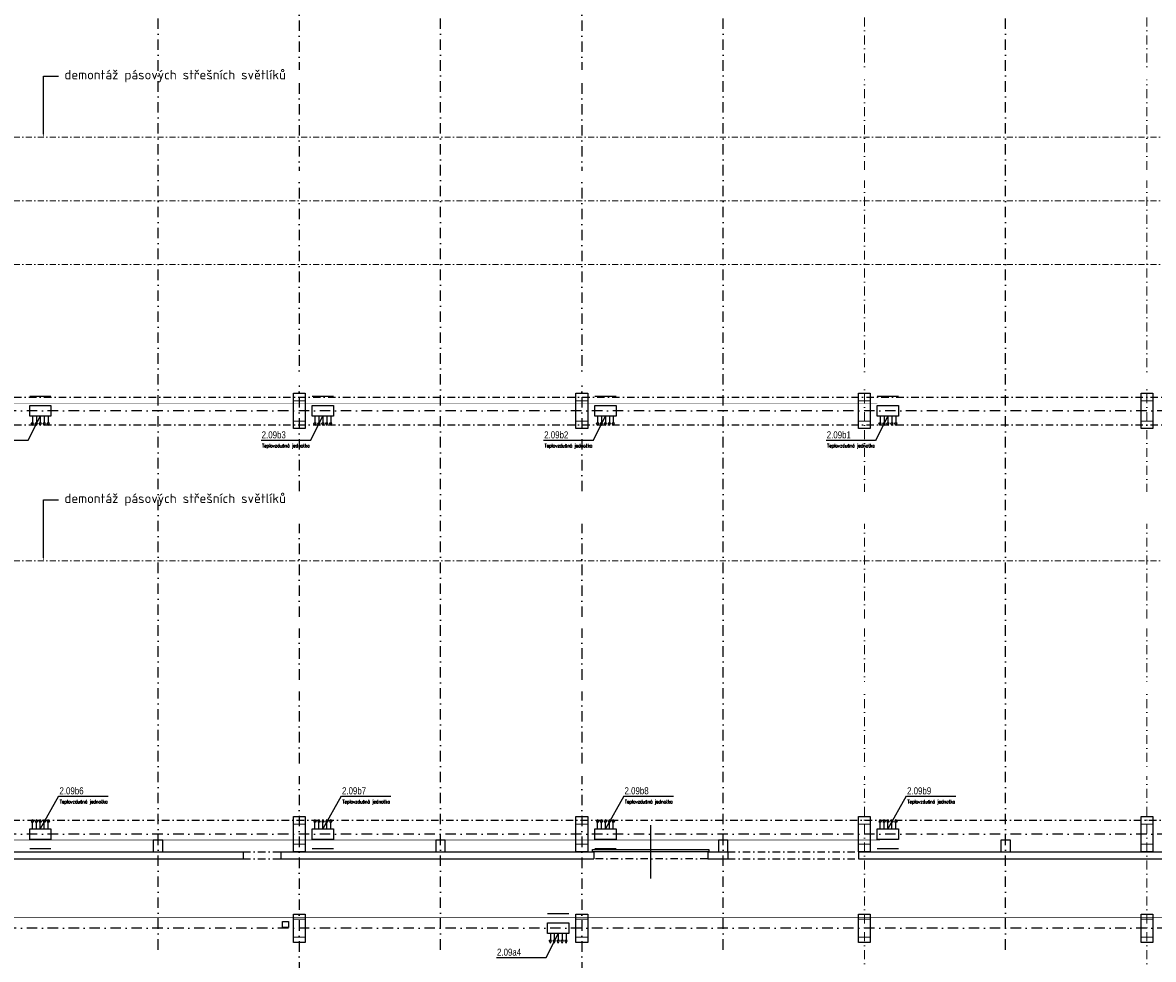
# Model space of a CAD drawing. Header units: millimetres. Extents: x -15830 to 4680139, y -28864 to 2281735.
# Tile 155 of 256: x 244179 to 292204, y 116361 to 156161. Entities that reach past the tile are written whole.
import ezdxf
from ezdxf import colors
from ezdxf.entities.mleader import LeaderData, LeaderLine
from ezdxf.math import Vec2, Vec3

# ---------------------------------------------------------------- set-up
doc = ezdxf.new("R2010")
doc.units = ezdxf.units.MM
doc.linetypes.add('DASHDOT', pattern=[25.4, 12.7, -6.35, 0, -6.35])
doc.linetypes.add('ČERCHOVANÁ', pattern=[25.4, 12.7, -6.35, 0, -6.35])
for name, color, linetype in [('0 @ 200', 7, 'Continuous'), ('NWT_UT_POZICE', 32, 'Continuous'), ('NWT_UT_PRIV', 1, 'Continuous'), ('NWT_UT_TEXT', 90, 'Continuous'), ('NWT_UT_ZARIZENI', 4, 'Continuous')]:
    doc.layers.add(name, color=color, linetype=linetype)
doc.styles.add('A99_popis', font='isocpeur.ttf')
doc.styles.add('ARIAL', font='arial.ttf', dxfattribs={"width": 0.8})
doc.styles.add('ROMANS', font='romans.shx', dxfattribs={"width": 0.8})

msp = doc.modelspace()

# ---------------------------------------------------------------- linework, layer by layer
at = {"linetype": 'DASHDOT', "ltscale": 35}
for p, q in [((255928.95, 194483.252), (255928.95, 89198.252)), ((267928.95, 194483.252), (267928.95, 89198.252)), ((401278.571, 139663.252), (210328.95, 139663.252)), ((401278.571, 121683.252), (210328.95, 121683.252)), ((401278.571, 117683.252), (210328.95, 117683.252))]:
    msp.add_line(p, q, dxfattribs=at)
at = {"linetype": 'DASHDOT', "lineweight": 5, "ltscale": 30}
for p, q in [((279928.95, 194483.252), (279928.95, 89198.252)), ((291928.95, 194483.252), (291928.95, 89198.252))]:
    msp.add_line(p, q, dxfattribs=at)
at = {"color": 30, "linetype": 'ČERCHOVANÁ', "lineweight": 9, "ltscale": 20}
for p, q in [((226028.95, 151288.592), (358378.95, 151288.592)), ((226028.95, 148583.422), (358378.95, 148583.422)), ((226028.95, 145877.912), (358378.95, 145877.912)), ((226028.95, 133288.592), (358378.95, 133288.592)), ((226028.95, 130583.422), (358378.95, 130583.422))]:
    msp.add_line(p, q, dxfattribs=at)
at = {"linetype": 'ČERCHOVANÁ', "ltscale": 25}
for p, q in [((219678.95, 140253.252), (364728.95, 140253.252)), ((219678.95, 139073.252), (364728.95, 139073.252)), ((231678.95, 122273.252), (364728.95, 122273.252)), ((253538.95, 120933.252), (255138.95, 120933.252)), ((253538.95, 120633.252), (255138.95, 120633.252)), ((273278.95, 120633.252), (268438.95, 120633.252)), ((274128.95, 120933.252), (279678.95, 120933.252)), ((274128.95, 120633.252), (279678.95, 120633.252))]:
    msp.add_line(p, q, dxfattribs=at)
for p, q in [((270858.95, 119799.251), (270858.95, 122067.253)), ((231658.95, 120633.252), (253538.95, 120633.252)), ((231658.95, 120633.252), (253538.95, 120633.252)), ((232178.95, 120933.252), (253538.95, 120933.252)), ((253538.95, 120933.252), (253538.95, 120633.252)), ((255138.95, 120933.252), (255138.95, 120633.252)), ((255138.95, 120933.252), (268438.95, 120933.252)), ((255138.95, 120633.252), (268438.95, 120633.252)), ((268438.95, 120933.252), (268438.95, 120633.252)), ((273278.95, 120933.252), (273278.95, 120633.252)), ((273278.95, 120933.252), (274128.95, 120933.252)), ((273278.95, 120633.252), (274128.95, 120633.252)), ((274128.95, 120933.252), (274128.95, 120633.252)), ((279678.95, 120933.252), (279678.95, 120633.252)), ((279678.95, 120933.252), (323033.95, 120933.252)), ((279678.95, 120633.252), (323033.95, 120633.252))]:
    msp.add_line(p, q)
at = {"linetype": 'Continuous', "ltscale": 2}
for points in [[(256178.95, 138913.252), (255678.95, 138913.252), (255678.95, 140413.252), (256178.95, 140413.252)], [(256178.95, 138913.252), (255678.95, 138913.252), (255678.95, 140413.252), (256178.95, 140413.252)], [(268178.95, 138913.252), (267678.95, 138913.252), (267678.95, 140413.252), (268178.95, 140413.252)], [(268178.95, 138913.252), (267678.95, 138913.252), (267678.95, 140413.252), (268178.95, 140413.252)], [(280178.95, 138913.252), (279678.95, 138913.252), (279678.95, 140413.252), (280178.95, 140413.252)], [(280178.95, 138913.252), (279678.95, 138913.252), (279678.95, 140413.252), (280178.95, 140413.252)], [(292178.95, 138913.252), (291678.95, 138913.252), (291678.95, 140413.252), (292178.95, 140413.252)], [(292178.95, 138913.252), (291678.95, 138913.252), (291678.95, 140413.252), (292178.95, 140413.252)], [(256178.95, 120933.252), (255678.95, 120933.252), (255678.95, 122433.252), (256178.95, 122433.252)], [(256178.95, 120933.252), (255678.95, 120933.252), (255678.95, 122433.252), (256178.95, 122433.252)], [(268178.95, 120933.252), (267678.95, 120933.252), (267678.95, 122433.252), (268178.95, 122433.252)], [(268178.95, 120933.252), (267678.95, 120933.252), (267678.95, 122433.252), (268178.95, 122433.252)], [(280178.95, 120933.252), (279678.95, 120933.252), (279678.95, 122433.252), (280178.95, 122433.252)], [(280178.95, 120933.252), (279678.95, 120933.252), (279678.95, 122433.252), (280178.95, 122433.252)], [(292178.95, 120933.252), (291678.95, 120933.252), (291678.95, 122433.252), (292178.95, 122433.252)], [(292178.95, 120933.252), (291678.95, 120933.252), (291678.95, 122433.252), (292178.95, 122433.252)], [(256178.95, 117083.252), (255678.95, 117083.252), (255678.95, 118283.252), (256178.95, 118283.252)], [(268178.95, 117083.252), (267678.95, 117083.252), (267678.95, 118283.252), (268178.95, 118283.252)], [(280178.95, 117083.252), (279678.95, 117083.252), (279678.95, 118283.252), (280178.95, 118283.252)], [(292178.95, 117083.252), (291678.95, 117083.252), (291678.95, 118283.252), (292178.95, 118283.252)], [(255215.291, 117973.252), (255475.291, 117973.252), (255475.291, 117713.252), (255215.291, 117713.252)], [(255215.291, 117973.252), (255475.291, 117973.252), (255475.291, 117713.252), (255215.291, 117713.252)]]:
    msp.add_lwpolyline(points, close=True, dxfattribs=at)
at = {"linetype": 'Continuous', "lineweight": 20, "ltscale": 2}
for points in [[(255678.95, 140413.252), (256178.95, 140413.252), (256178.95, 140093.252), (255678.95, 140093.252)], [(267678.95, 140413.252), (268178.95, 140413.252), (268178.95, 140093.252), (267678.95, 140093.252)], [(279678.95, 140413.252), (280178.95, 140413.252), (280178.95, 140093.252), (279678.95, 140093.252)], [(291678.95, 140413.252), (292178.95, 140413.252), (292178.95, 140093.252), (291678.95, 140093.252)], [(255678.95, 139233.252), (256178.95, 139233.252), (256178.95, 138913.252), (255678.95, 138913.252)], [(267678.95, 139233.252), (268178.95, 139233.252), (268178.95, 138913.252), (267678.95, 138913.252)], [(279678.95, 139233.252), (280178.95, 139233.252), (280178.95, 138913.252), (279678.95, 138913.252)], [(291678.95, 139233.252), (292178.95, 139233.252), (292178.95, 138913.252), (291678.95, 138913.252)], [(255678.95, 122433.252), (256178.95, 122433.252), (256178.95, 122113.252), (255678.95, 122113.252)], [(267678.95, 122433.252), (268178.95, 122433.252), (268178.95, 122113.252), (267678.95, 122113.252)], [(279678.95, 122433.252), (280178.95, 122433.252), (280178.95, 122113.252), (279678.95, 122113.252)], [(291678.95, 122433.252), (292178.95, 122433.252), (292178.95, 122113.252), (291678.95, 122113.252)], [(255678.95, 121253.252), (256178.95, 121253.252), (256178.95, 120933.252), (255678.95, 120933.252)], [(267678.95, 121253.252), (268178.95, 121253.252), (268178.95, 120933.252), (267678.95, 120933.252)], [(279678.95, 121253.252), (280178.95, 121253.252), (280178.95, 120933.252), (279678.95, 120933.252)], [(291678.95, 121253.252), (292178.95, 121253.252), (292178.95, 120933.252), (291678.95, 120933.252)], [(256178.95, 118283.252), (255678.95, 118283.252), (255678.95, 118063.252), (256178.95, 118063.252)], [(268178.95, 118283.252), (267678.95, 118283.252), (267678.95, 118063.252), (268178.95, 118063.252)], [(280178.95, 118283.252), (279678.95, 118283.252), (279678.95, 118063.252), (280178.95, 118063.252)], [(292178.95, 118283.252), (291678.95, 118283.252), (291678.95, 118063.252), (292178.95, 118063.252)], [(256178.95, 117083.252), (255678.95, 117083.252), (255678.95, 117303.252), (256178.95, 117303.252)], [(268178.95, 117083.252), (267678.95, 117083.252), (267678.95, 117303.252), (268178.95, 117303.252)], [(280178.95, 117083.252), (279678.95, 117083.252), (279678.95, 117303.252), (280178.95, 117303.252)], [(292178.95, 117083.252), (291678.95, 117083.252), (291678.95, 117303.252), (292178.95, 117303.252)]]:
    msp.add_lwpolyline(points, close=True, dxfattribs=at)
at = {"color": 30, "linetype": 'ČERCHOVANÁ', "lineweight": 9, "ltscale": 20}
msp.add_lwpolyline([(358378.95, 127877.912), (226028.95, 127877.912)], dxfattribs=at)
at = {"ltscale": 2}
for points in [[(250128.95, 121433.252), (249728.95, 121433.252), (249728.95, 120933.252), (250128.95, 120933.252)], [(262128.95, 121433.252), (261728.95, 121433.252), (261728.95, 120933.252), (262128.95, 120933.252)], [(274128.95, 121433.252), (273728.95, 121433.252), (273728.95, 120933.252), (274128.95, 120933.252)], [(286128.95, 121433.252), (285728.95, 121433.252), (285728.95, 120933.252), (286128.95, 120933.252)]]:
    msp.add_lwpolyline(points, close=True, dxfattribs=at)
msp.add_lwpolyline([(273328.95, 120933.252), (268388.95, 120933.252), (268388.95, 121033.252), (273328.95, 121033.252), (273328.95, 120933.252), (273328.95, 120933.252)])
at = {"layer": 'NWT_UT_PRIV', "const_width": 20}
for points in [[(268446.475, 94187.773), (214645.33, 94187.773), (214645.33, 117929.864), (238443.16, 117929.864), (238443.16, 121433.252), (280595.847, 121433.252)], [(268446.475, 94041.773), (217723.244, 94041.773), (214447.098, 94041.773), (214447.098, 118133.096), (344857.95, 118133.096)]]:
    msp.add_lwpolyline(points, dxfattribs=at)
at = {"layer": 'NWT_UT_TEXT', "const_width": 47.438}
for points in [[(242297.47, 138413.47), (244412.544, 138413.47)], [(254297.47, 138413.47), (256412.544, 138413.47)], [(266297.47, 138413.47), (268412.544, 138413.47)], [(278297.47, 138413.47), (280412.544, 138413.47)], [(245709.296, 123290.445), (247824.371, 123290.445)], [(257709.296, 123290.445), (259824.371, 123290.445)], [(269709.296, 123290.445), (271824.371, 123290.445)], [(281709.296, 123290.445), (283824.371, 123290.445)], [(264293.47, 116433.47), (266408.544, 116433.47)]]:
    msp.add_lwpolyline(points, dxfattribs=at)
at = {"layer": 'NWT_UT_TEXT'}
for points in [[(245709.296, 123290.445), (244930.95, 121909.252)], [(257709.296, 123290.445), (256930.95, 121909.252)], [(269709.296, 123290.445), (268930.95, 121909.252)], [(281709.296, 123290.445), (280930.95, 121909.252)], [(266408.544, 116433.47), (266926.95, 117457.252)]]:
    msp.add_lwpolyline(points, dxfattribs=at)
at = {"layer": 'NWT_UT_ZARIZENI'}
for points in [[(244596.744, 122309.252), (244546.744, 122209.252)], [(244546.744, 122209.252), (244646.744, 122209.252)], [(244596.744, 122309.252), (244646.744, 122209.252)], [(244596.744, 121909.252), (244596.744, 122209.252)], [(244763.847, 122309.252), (244713.847, 122209.252)], [(244713.847, 122209.252), (244813.847, 122209.252)], [(244763.847, 122309.252), (244813.847, 122209.252)], [(244763.847, 121909.252), (244763.847, 122209.252)], [(244930.95, 122309.252), (244880.95, 122209.252)], [(244930.95, 122309.252), (244880.95, 122209.252)], [(244880.95, 122209.252), (244980.95, 122209.252)], [(244880.95, 122209.252), (244980.95, 122209.252)], [(244930.95, 122309.252), (244980.95, 122209.252)], [(244930.95, 122309.252), (244980.95, 122209.252)], [(244930.95, 121909.252), (244930.95, 122209.252)], [(244930.95, 121909.252), (244930.95, 122209.252)], [(245098.053, 122309.252), (245048.053, 122209.252)], [(245048.053, 122209.252), (245148.053, 122209.252)], [(245098.053, 122309.252), (245148.053, 122209.252)], [(245098.053, 121909.252), (245098.053, 122209.252)], [(245265.157, 122309.252), (245215.157, 122209.252)], [(245215.157, 122209.252), (245315.157, 122209.252)], [(245265.157, 122309.252), (245315.157, 122209.252)], [(245265.157, 121909.252), (245265.157, 122209.252)], [(256596.744, 122309.252), (256546.744, 122209.252)], [(256546.744, 122209.252), (256646.744, 122209.252)], [(256596.744, 122309.252), (256646.744, 122209.252)], [(256596.744, 121909.252), (256596.744, 122209.252)], [(256763.847, 122309.252), (256713.847, 122209.252)], [(256713.847, 122209.252), (256813.847, 122209.252)], [(256763.847, 122309.252), (256813.847, 122209.252)], [(256763.847, 121909.252), (256763.847, 122209.252)], [(256930.95, 122309.252), (256880.95, 122209.252)], [(256930.95, 122309.252), (256880.95, 122209.252)], [(256880.95, 122209.252), (256980.95, 122209.252)], [(256880.95, 122209.252), (256980.95, 122209.252)], [(256930.95, 122309.252), (256980.95, 122209.252)], [(256930.95, 122309.252), (256980.95, 122209.252)], [(256930.95, 121909.252), (256930.95, 122209.252)], [(256930.95, 121909.252), (256930.95, 122209.252)], [(257098.053, 122309.252), (257048.053, 122209.252)], [(257048.053, 122209.252), (257148.053, 122209.252)], [(257098.053, 122309.252), (257148.053, 122209.252)], [(257098.053, 121909.252), (257098.053, 122209.252)], [(257265.157, 122309.252), (257215.157, 122209.252)], [(257215.157, 122209.252), (257315.157, 122209.252)], [(257265.157, 122309.252), (257315.157, 122209.252)], [(257265.157, 121909.252), (257265.157, 122209.252)], [(268596.744, 122309.252), (268546.744, 122209.252)], [(268546.744, 122209.252), (268646.744, 122209.252)], [(268596.744, 122309.252), (268646.744, 122209.252)], [(268596.744, 121909.252), (268596.744, 122209.252)], [(268763.847, 122309.252), (268713.847, 122209.252)], [(268713.847, 122209.252), (268813.847, 122209.252)], [(268763.847, 122309.252), (268813.847, 122209.252)], [(268763.847, 121909.252), (268763.847, 122209.252)], [(268930.95, 122309.252), (268880.95, 122209.252)], [(268930.95, 122309.252), (268880.95, 122209.252)], [(268880.95, 122209.252), (268980.95, 122209.252)], [(268880.95, 122209.252), (268980.95, 122209.252)], [(268930.95, 122309.252), (268980.95, 122209.252)], [(268930.95, 122309.252), (268980.95, 122209.252)], [(268930.95, 121909.252), (268930.95, 122209.252)], [(268930.95, 121909.252), (268930.95, 122209.252)], [(269098.053, 122309.252), (269048.053, 122209.252)], [(269048.053, 122209.252), (269148.053, 122209.252)], [(269098.053, 122309.252), (269148.053, 122209.252)], [(269098.053, 121909.252), (269098.053, 122209.252)], [(269265.157, 122309.252), (269215.157, 122209.252)], [(269215.157, 122209.252), (269315.157, 122209.252)], [(269265.157, 122309.252), (269315.157, 122209.252)], [(269265.157, 121909.252), (269265.157, 122209.252)], [(280596.744, 122309.252), (280546.744, 122209.252)], [(280546.744, 122209.252), (280646.744, 122209.252)], [(280596.744, 122309.252), (280646.744, 122209.252)], [(280596.744, 121909.252), (280596.744, 122209.252)], [(280763.847, 122309.252), (280713.847, 122209.252)], [(280713.847, 122209.252), (280813.847, 122209.252)], [(280763.847, 122309.252), (280813.847, 122209.252)], [(280763.847, 121909.252), (280763.847, 122209.252)], [(280930.95, 122309.252), (280880.95, 122209.252)], [(280930.95, 122309.252), (280880.95, 122209.252)], [(280880.95, 122209.252), (280980.95, 122209.252)], [(280880.95, 122209.252), (280980.95, 122209.252)], [(280930.95, 122309.252), (280980.95, 122209.252)], [(280930.95, 122309.252), (280980.95, 122209.252)], [(280930.95, 121909.252), (280930.95, 122209.252)], [(280930.95, 121909.252), (280930.95, 122209.252)], [(281098.053, 122309.252), (281048.053, 122209.252)], [(281048.053, 122209.252), (281148.053, 122209.252)], [(281098.053, 122309.252), (281148.053, 122209.252)], [(281098.053, 121909.252), (281098.053, 122209.252)], [(281265.157, 122309.252), (281215.157, 122209.252)], [(281215.157, 122209.252), (281315.157, 122209.252)], [(281265.157, 122309.252), (281315.157, 122209.252)], [(281265.157, 121909.252), (281265.157, 122209.252)], [(244478.95, 121457.252), (244478.95, 121909.252), (245382.95, 121909.252)], [(245382.95, 121909.252), (245382.95, 121457.252), (244478.95, 121457.252)], [(256478.95, 121457.252), (256478.95, 121909.252), (257382.95, 121909.252)], [(257382.95, 121909.252), (257382.95, 121457.252), (256478.95, 121457.252)], [(268478.95, 121457.252), (268478.95, 121909.252), (269382.95, 121909.252)], [(269382.95, 121909.252), (269382.95, 121457.252), (268478.95, 121457.252)], [(280478.95, 121457.252), (280478.95, 121909.252), (281382.95, 121909.252)], [(281382.95, 121909.252), (281382.95, 121457.252), (280478.95, 121457.252)], [(245382.95, 121057.252), (244478.95, 121057.252)], [(257382.95, 121057.252), (256478.95, 121057.252)], [(269382.95, 121057.252), (268478.95, 121057.252)], [(281382.95, 121057.252), (280478.95, 121057.252)], [(266474.95, 118309.252), (267378.95, 118309.252)], [(267378.95, 117909.252), (267378.95, 117457.252), (266474.95, 117457.252)], [(266474.95, 117457.252), (266474.95, 117909.252), (267378.95, 117909.252)], [(266592.744, 117457.252), (266592.744, 117157.252)], [(266759.847, 117457.252), (266759.847, 117157.252)], [(266926.95, 117457.252), (266926.95, 117157.252)], [(266926.95, 117457.252), (266926.95, 117157.252)], [(267094.053, 117457.252), (267094.053, 117157.252)], [(267261.157, 117457.252), (267261.157, 117157.252)], [(266642.744, 117157.252), (266542.744, 117157.252)], [(266592.744, 117057.252), (266542.744, 117157.252)], [(266592.744, 117057.252), (266642.744, 117157.252)], [(266809.847, 117157.252), (266709.847, 117157.252)], [(266759.847, 117057.252), (266709.847, 117157.252)], [(266759.847, 117057.252), (266809.847, 117157.252)], [(266976.95, 117157.252), (266876.95, 117157.252)], [(266926.95, 117057.252), (266876.95, 117157.252)], [(266976.95, 117157.252), (266876.95, 117157.252)], [(266926.95, 117057.252), (266876.95, 117157.252)], [(266926.95, 117057.252), (266976.95, 117157.252)], [(266926.95, 117057.252), (266976.95, 117157.252)], [(267144.053, 117157.252), (267044.053, 117157.252)], [(267094.053, 117057.252), (267044.053, 117157.252)], [(267094.053, 117057.252), (267144.053, 117157.252)], [(267311.157, 117157.252), (267211.157, 117157.252)], [(267261.157, 117057.252), (267211.157, 117157.252)], [(267261.157, 117057.252), (267311.157, 117157.252)]]:
    msp.add_lwpolyline(points, dxfattribs=at)

# ---------------------------------------------------------------- texts
at = {"layer": 'NWT_UT_POZICE', "color": 1, "style": 'ARIAL', "width": 0.8}
for s, p in [('2.09b6', (245742.701, 123374.591)), ('2.09b7', (257742.701, 123374.591)), ('2.09b8', (269742.701, 123374.591)), ('2.09b9', (281742.701, 123374.591)), ('2.09a4', (264326.875, 116517.617))]:
    msp.add_text(s, height=300, rotation=359.9993989, dxfattribs=at).set_placement(p)
at = {"layer": 'NWT_UT_TEXT', "char_height": 150, "attachment_point": 1, "style": 'ROMANS'}
for insert in [(254345.825, 138262.325), (266345.825, 138262.325), (278345.825, 138262.325), (245757.651, 123139.3), (257757.651, 123139.3), (269757.651, 123139.3), (281757.651, 123139.3)]:
    msp.add_mtext_dynamic_manual_height_columns('Teplovzdušná jednotka ', width=2162.50848, gutter_width=12.5, heights=[456.961], dxfattribs=dict(at, insert=insert))

# ---------------------------------------------------------------- next in the draw order: leaders
at = {"layer": '0 @ 200', "lineweight": 9}
ml = msp.add_multileader_mtext('Standard', dxfattribs=at)
ml.set_content('\\A1;{\\C256;demontáž pásových střešních světlíků}', color=1, style='A99_popis')
ml.set_leader_properties(color=256, linetype='ByLayer', lineweight=-1)
ml.build(insert=Vec2(0, 0))
ml.multileader.update_dxf_attribs({"dogleg_length": 3.225, "arrow_head_size": 200, "scale": 200})
ctx = ml.context
ctx.base_point, ctx.scale, ctx.char_height, ctx.arrow_head_size, ctx.landing_gap_size, ctx.plane_origin = Vec3(245703.95, 153888.252), 200, 400, 200, 250, Vec3(251673.95, 149392.228)
notes = []
notes.append((ctx, [(0, (1, 1, 0), (245058.95, 153888.252), (1, 0), 645, [(0, [(245058.95, 151288.592)], 0, [])])]))
ctx.mtext.insert, ctx.mtext.width, ctx.mtext.flow_direction = Vec3(245953.95, 154148.252), 9848.31665, 5
ctx.mtext.has_bg_fill, ctx.mtext.bg_color, ctx.mtext.bg_scale_factor, ctx.mtext.bg_transparency, ctx.mtext.use_window_bg_color = 1, -1073741824, 1, 0, 1
ml = msp.add_multileader_mtext('Standard', dxfattribs=at)
ml.set_content('\\A1;{\\C256;výměna sekčních vrat}', color=1, style='A99_popis')
ml.set_leader_properties(color=256, linetype='ByLayer', lineweight=-1)
ml.build(insert=Vec2(0, 0))
ml.multileader.update_dxf_attribs({"dogleg_length": 1, "arrow_head_size": 200, "scale": 200})
ctx = ml.context
ctx.base_point, ctx.scale, ctx.char_height, ctx.arrow_head_size, ctx.landing_gap_size, ctx.plane_origin = Vec3(224018.95, 149658.252), 200, 400, 200, 250, Vec3(223663.95, 140622.461)
notes.append((ctx, [(0, (1, 1, 0), (223373.95, 149658.252), (1, 0), 645, [(0, [(219718.95, 149658.252)], 0, [])])]))
ctx.mtext.insert, ctx.mtext.width, ctx.mtext.defined_height, ctx.mtext.flow_direction = Vec3(224268.95, 149858.404), 3570.16624, 1693.333, 5
ctx.mtext.has_bg_fill, ctx.mtext.bg_color, ctx.mtext.bg_scale_factor, ctx.mtext.bg_transparency, ctx.mtext.use_window_bg_color = 1, -1073741824, 1, 0, 1
ml = msp.add_multileader_mtext('Standard', dxfattribs=at)
ml.set_content('\\A1;{\\C256;přesun VZT clony (II. etapa)}', color=1, style='A99_popis')
ml.set_leader_properties(color=256, linetype='ByLayer', lineweight=-1)
ml.build(insert=Vec2(0, 0))
ml.multileader.update_dxf_attribs({"dogleg_length": 3.225, "arrow_head_size": 100, "scale": 200})
ctx = ml.context
ctx.base_point, ctx.scale, ctx.char_height, ctx.arrow_head_size, ctx.landing_gap_size, ctx.plane_origin = Vec3(222598.95, 140895.601), 200, 400, 100, 250, Vec3(218343.95, 133259.961)
notes.append((ctx, [(0, (1, 1, 0), (221953.95, 140895.601), (1, 0), 645, [(0, [(220731.45, 138798.252)], 0, [])])]))
ctx.mtext.insert, ctx.mtext.width, ctx.mtext.defined_height, ctx.mtext.flow_direction = Vec3(222848.95, 141155.601), 8159.94305, 8.467, 5
ctx.mtext.has_bg_fill, ctx.mtext.bg_color, ctx.mtext.bg_scale_factor, ctx.mtext.bg_transparency, ctx.mtext.use_window_bg_color = 1, -1073741824, 1, 0, 1
ml = msp.add_multileader_mtext('Standard', dxfattribs=at)
ml.set_content('\\A1;{\\fISOCPEUR|b1|i0|c238|p34;\\C256;demolice vestavby (SO 02) - II. etapa\\P\\fISOCPEUR|b0|i0|c238|p34;(není předmětěm této projektové dokumentace)}', color=1, style='A99_popis')
ml.set_leader_properties(color=256, linetype='ByLayer', lineweight=-1)
ml.build(insert=Vec2(0, 0))
ml.multileader.update_dxf_attribs({"dogleg_length": 3.225, "arrow_head_size": 200, "scale": 200})
ctx = ml.context
ctx.base_point, ctx.scale, ctx.char_height, ctx.arrow_head_size, ctx.landing_gap_size, ctx.plane_origin = Vec3(222583.95, 135888.252), 200, 500, 200, 250, Vec3(228553.95, 131392.228)
notes.append((ctx, [(0, (1, 1, 0), (221938.95, 135888.252), (1, 0), 645, [(0, [(221938.95, 132018.252)], 0, [])])]))
ctx.mtext.insert, ctx.mtext.width, ctx.mtext.flow_direction = Vec3(222833.95, 136213.252), 17024.30051, 5
ctx.mtext.has_bg_fill, ctx.mtext.bg_color, ctx.mtext.bg_scale_factor, ctx.mtext.bg_transparency, ctx.mtext.use_window_bg_color = 1, -1073741824, 1, 0, 1
ml = msp.add_multileader_mtext('Standard', dxfattribs=at)
ml.set_content('\\A1;{\\C256;vybourání otvoru pro nová vrata}', color=1, style='A99_popis')
ml.set_leader_properties(color=256, linetype='ByLayer', lineweight=-1)
ml.build(insert=Vec2(0, 0))
ml.multileader.update_dxf_attribs({"dogleg_length": 3.225, "arrow_head_size": 200, "scale": 200})
ctx = ml.context
ctx.base_point, ctx.scale, ctx.char_height, ctx.arrow_head_size, ctx.landing_gap_size, ctx.plane_origin = Vec3(220863.95, 130563.101), 200, 400, 200, 250, Vec3(218343.95, 122927.461)
notes.append((ctx, [(0, (1, 1, 0), (220218.95, 130563.101), (1, 0), 645, [(0, [(219578.95, 130563.183)], 0, [])])]))
ctx.mtext.insert, ctx.mtext.width, ctx.mtext.flow_direction = Vec3(221113.95, 130823.101), 4238.98184, 5
ctx.mtext.has_bg_fill, ctx.mtext.bg_color, ctx.mtext.bg_scale_factor, ctx.mtext.bg_transparency, ctx.mtext.use_window_bg_color = 1, -1073741824, 1, 0, 1
ml = msp.add_multileader_mtext('Standard', dxfattribs=at)
ml.set_content('\\A1;{\\C256;dozdění okenních otvorů}', color=1, style='A99_popis')
ml.set_leader_properties(color=256, linetype='ByLayer', lineweight=-1)
ml.build(insert=Vec2(0, 0))
ml.multileader.update_dxf_attribs({"dogleg_length": 3.225, "arrow_head_size": 200, "scale": 200})
ctx = ml.context
ctx.base_point, ctx.scale, ctx.char_height, ctx.arrow_head_size, ctx.landing_gap_size, ctx.plane_origin = Vec3(220938.95, 127948.252), 200, 400, 200, 250, Vec3(223978.95, 117102.461)
notes.append((ctx, [(0, (1, 1, 0), (220293.95, 127948.252), (1, 0), 645, [(0, [(219478.95, 127948.485)], 0, [])])]))
ctx.mtext.insert, ctx.mtext.width, ctx.mtext.defined_height, ctx.mtext.flow_direction = Vec3(221188.95, 128148.252), 4425, 8.467, 5
ctx.mtext.has_bg_fill, ctx.mtext.bg_color, ctx.mtext.bg_scale_factor, ctx.mtext.bg_transparency, ctx.mtext.use_window_bg_color = 1, -1073741824, 1, 0, 1
ml = msp.add_multileader_mtext('Standard', dxfattribs=at)
ml.set_content('\\A1;{\\C256;vybourání oken a dozdění okenních otvorů}', color=1, style='A99_popis')
ml.set_leader_properties(color=256, linetype='ByLayer', lineweight=-1)
ml.build(insert=Vec2(0, 0))
ml.multileader.update_dxf_attribs({"dogleg_length": 3.225, "arrow_head_size": 200, "scale": 200})
ctx = ml.context
ctx.base_point, ctx.scale, ctx.char_height, ctx.arrow_head_size, ctx.landing_gap_size, ctx.plane_origin = Vec3(220938.95, 124355.752), 200, 400, 200, 250, Vec3(223978.95, 113509.961)
notes.append((ctx, [(0, (1, 1, 0), (220293.95, 124355.752), (1, 0), 645, [(0, [(219478.95, 124355.985)], 0, [])])]))
ctx.mtext.insert, ctx.mtext.width, ctx.mtext.defined_height, ctx.mtext.flow_direction = Vec3(221188.95, 124555.752), 4425, 8.467, 5
ctx.mtext.has_bg_fill, ctx.mtext.bg_color, ctx.mtext.bg_scale_factor, ctx.mtext.bg_transparency, ctx.mtext.use_window_bg_color = 1, -1073741824, 1, 0, 1
for ctx, leaders in notes:
    for number, flags, end, landing, length, lines in leaders:
        leader = LeaderData()
        leader.index, (leader.has_last_leader_line, leader.has_dogleg_vector, leader.attachment_direction) = number, flags
        leader.last_leader_point, leader.dogleg_vector, leader.dogleg_length = Vec3(end), Vec3(landing), length
        for number, points, colour, breaks in lines:
            line = LeaderLine()
            line.index, line.vertices, line.color, line.breaks = number, Vec3.list(points), colors.encode_raw_color(colour), breaks
            leader.lines.append(line)
        ctx.leaders.append(leader)

# ---------------------------------------------------------------- next in the draw order: linework, layer by layer
at = {"layer": 'NWT_UT_TEXT'}
for points in [[(244412.544, 138413.47), (244930.95, 139437.252)], [(256412.544, 138413.47), (256930.95, 139437.252)], [(268412.544, 138413.47), (268930.95, 139437.252)], [(280412.544, 138413.47), (280930.95, 139437.252)]]:
    msp.add_lwpolyline(points, dxfattribs=at)
at = {"layer": 'NWT_UT_ZARIZENI'}
for points in [[(244478.95, 140289.252), (245382.95, 140289.252)], [(256478.95, 140289.252), (257382.95, 140289.252)], [(268478.95, 140289.252), (269382.95, 140289.252)], [(280478.95, 140289.252), (281382.95, 140289.252)], [(245382.95, 139889.252), (245382.95, 139437.252), (244478.95, 139437.252)], [(244478.95, 139437.252), (244478.95, 139889.252), (245382.95, 139889.252)], [(257382.95, 139889.252), (257382.95, 139437.252), (256478.95, 139437.252)], [(256478.95, 139437.252), (256478.95, 139889.252), (257382.95, 139889.252)], [(269382.95, 139889.252), (269382.95, 139437.252), (268478.95, 139437.252)], [(268478.95, 139437.252), (268478.95, 139889.252), (269382.95, 139889.252)], [(281382.95, 139889.252), (281382.95, 139437.252), (280478.95, 139437.252)], [(280478.95, 139437.252), (280478.95, 139889.252), (281382.95, 139889.252)], [(244596.744, 139437.252), (244596.744, 139137.252)], [(244763.847, 139437.252), (244763.847, 139137.252)], [(244930.95, 139437.252), (244930.95, 139137.252)], [(244930.95, 139437.252), (244930.95, 139137.252)], [(245098.053, 139437.252), (245098.053, 139137.252)], [(245265.157, 139437.252), (245265.157, 139137.252)], [(256596.744, 139437.252), (256596.744, 139137.252)], [(256763.847, 139437.252), (256763.847, 139137.252)], [(256930.95, 139437.252), (256930.95, 139137.252)], [(256930.95, 139437.252), (256930.95, 139137.252)], [(257098.053, 139437.252), (257098.053, 139137.252)], [(257265.157, 139437.252), (257265.157, 139137.252)], [(268596.744, 139437.252), (268596.744, 139137.252)], [(268763.847, 139437.252), (268763.847, 139137.252)], [(268930.95, 139437.252), (268930.95, 139137.252)], [(268930.95, 139437.252), (268930.95, 139137.252)], [(269098.053, 139437.252), (269098.053, 139137.252)], [(269265.157, 139437.252), (269265.157, 139137.252)], [(280596.744, 139437.252), (280596.744, 139137.252)], [(280763.847, 139437.252), (280763.847, 139137.252)], [(280930.95, 139437.252), (280930.95, 139137.252)], [(280930.95, 139437.252), (280930.95, 139137.252)], [(281098.053, 139437.252), (281098.053, 139137.252)], [(281265.157, 139437.252), (281265.157, 139137.252)], [(244646.744, 139137.252), (244546.744, 139137.252)], [(244596.744, 139037.252), (244546.744, 139137.252)], [(244596.744, 139037.252), (244646.744, 139137.252)], [(244813.847, 139137.252), (244713.847, 139137.252)], [(244763.847, 139037.252), (244713.847, 139137.252)], [(244763.847, 139037.252), (244813.847, 139137.252)], [(244980.95, 139137.252), (244880.95, 139137.252)], [(244930.95, 139037.252), (244880.95, 139137.252)], [(244980.95, 139137.252), (244880.95, 139137.252)], [(244930.95, 139037.252), (244880.95, 139137.252)], [(244930.95, 139037.252), (244980.95, 139137.252)], [(244930.95, 139037.252), (244980.95, 139137.252)], [(245148.053, 139137.252), (245048.053, 139137.252)], [(245098.053, 139037.252), (245048.053, 139137.252)], [(245098.053, 139037.252), (245148.053, 139137.252)], [(245315.157, 139137.252), (245215.157, 139137.252)], [(245265.157, 139037.252), (245215.157, 139137.252)], [(245265.157, 139037.252), (245315.157, 139137.252)], [(256646.744, 139137.252), (256546.744, 139137.252)], [(256596.744, 139037.252), (256546.744, 139137.252)], [(256596.744, 139037.252), (256646.744, 139137.252)], [(256813.847, 139137.252), (256713.847, 139137.252)], [(256763.847, 139037.252), (256713.847, 139137.252)], [(256763.847, 139037.252), (256813.847, 139137.252)], [(256980.95, 139137.252), (256880.95, 139137.252)], [(256930.95, 139037.252), (256880.95, 139137.252)], [(256980.95, 139137.252), (256880.95, 139137.252)], [(256930.95, 139037.252), (256880.95, 139137.252)], [(256930.95, 139037.252), (256980.95, 139137.252)], [(256930.95, 139037.252), (256980.95, 139137.252)], [(257148.053, 139137.252), (257048.053, 139137.252)], [(257098.053, 139037.252), (257048.053, 139137.252)], [(257098.053, 139037.252), (257148.053, 139137.252)], [(257315.157, 139137.252), (257215.157, 139137.252)], [(257265.157, 139037.252), (257215.157, 139137.252)], [(257265.157, 139037.252), (257315.157, 139137.252)], [(268646.744, 139137.252), (268546.744, 139137.252)], [(268596.744, 139037.252), (268546.744, 139137.252)], [(268596.744, 139037.252), (268646.744, 139137.252)], [(268813.847, 139137.252), (268713.847, 139137.252)], [(268763.847, 139037.252), (268713.847, 139137.252)], [(268763.847, 139037.252), (268813.847, 139137.252)], [(268980.95, 139137.252), (268880.95, 139137.252)], [(268930.95, 139037.252), (268880.95, 139137.252)], [(268980.95, 139137.252), (268880.95, 139137.252)], [(268930.95, 139037.252), (268880.95, 139137.252)], [(268930.95, 139037.252), (268980.95, 139137.252)], [(268930.95, 139037.252), (268980.95, 139137.252)], [(269148.053, 139137.252), (269048.053, 139137.252)], [(269098.053, 139037.252), (269048.053, 139137.252)], [(269098.053, 139037.252), (269148.053, 139137.252)], [(269315.157, 139137.252), (269215.157, 139137.252)], [(269265.157, 139037.252), (269215.157, 139137.252)], [(269265.157, 139037.252), (269315.157, 139137.252)], [(280646.744, 139137.252), (280546.744, 139137.252)], [(280596.744, 139037.252), (280546.744, 139137.252)], [(280596.744, 139037.252), (280646.744, 139137.252)], [(280813.847, 139137.252), (280713.847, 139137.252)], [(280763.847, 139037.252), (280713.847, 139137.252)], [(280763.847, 139037.252), (280813.847, 139137.252)], [(280980.95, 139137.252), (280880.95, 139137.252)], [(280930.95, 139037.252), (280880.95, 139137.252)], [(280980.95, 139137.252), (280880.95, 139137.252)], [(280930.95, 139037.252), (280880.95, 139137.252)], [(280930.95, 139037.252), (280980.95, 139137.252)], [(280930.95, 139037.252), (280980.95, 139137.252)], [(281148.053, 139137.252), (281048.053, 139137.252)], [(281098.053, 139037.252), (281048.053, 139137.252)], [(281098.053, 139037.252), (281148.053, 139137.252)], [(281315.157, 139137.252), (281215.157, 139137.252)], [(281265.157, 139037.252), (281215.157, 139137.252)], [(281265.157, 139037.252), (281315.157, 139137.252)]]:
    msp.add_lwpolyline(points, dxfattribs=at)

# ---------------------------------------------------------------- next in the draw order: texts
at = {"layer": 'NWT_UT_POZICE', "color": 1, "style": 'ARIAL', "width": 0.8}
for s, p in [('2.09b3', (254330.875, 138497.617)), ('2.09b2', (266330.875, 138497.617)), ('2.09b1', (278330.875, 138497.617))]:
    msp.add_text(s, height=300, rotation=359.9993989, dxfattribs=at).set_placement(p)

# ---------------------------------------------------------------- next in the draw order: leaders
at = {"layer": '0 @ 200', "lineweight": 9}
ml = msp.add_multileader_mtext('Standard', dxfattribs=at)
ml.set_content('\\A1;{\\C256;demontáž pásových střešních světlíků}', color=1, style='A99_popis')
ml.set_leader_properties(color=256, linetype='ByLayer', lineweight=-1)
ml.build(insert=Vec2(0, 0))
ml.multileader.update_dxf_attribs({"dogleg_length": 3.225, "arrow_head_size": 200, "scale": 200})
ctx = ml.context
ctx.base_point, ctx.scale, ctx.char_height, ctx.arrow_head_size, ctx.landing_gap_size, ctx.plane_origin = Vec3(245703.95, 135888.252), 200, 400, 200, 250, Vec3(251673.95, 131392.228)
notes = []
notes.append((ctx, [(0, (1, 1, 0), (245058.95, 135888.252), (1, 0), 645, [(0, [(245058.95, 133288.592)], 0, [])])]))
ctx.mtext.insert, ctx.mtext.width, ctx.mtext.flow_direction = Vec3(245953.95, 136148.252), 9848.31665, 5
ctx.mtext.has_bg_fill, ctx.mtext.bg_color, ctx.mtext.bg_scale_factor, ctx.mtext.bg_transparency, ctx.mtext.use_window_bg_color = 1, -1073741824, 1, 0, 1
for ctx, leaders in notes:
    for number, flags, end, landing, length, lines in leaders:
        leader = LeaderData()
        leader.index, (leader.has_last_leader_line, leader.has_dogleg_vector, leader.attachment_direction) = number, flags
        leader.last_leader_point, leader.dogleg_vector, leader.dogleg_length = Vec3(end), Vec3(landing), length
        for number, points, colour, breaks in lines:
            line = LeaderLine()
            line.index, line.vertices, line.color, line.breaks = number, Vec3.list(points), colors.encode_raw_color(colour), breaks
            leader.lines.append(line)
        ctx.leaders.append(leader)

# ---------------------------------------------------------------- next in the draw order: linework, layer by layer
at = {"linetype": 'DASHDOT', "ltscale": 35}
for points in [[(249928.95, 116773.252), (249928.95, 178660.752)], [(261928.95, 116773.252), (261928.95, 178660.752)], [(273928.95, 116773.252), (273928.95, 178660.752)], [(285928.95, 116773.252), (285928.95, 178660.752)]]:
    msp.add_lwpolyline(points, dxfattribs=at)
at = {"layer": 'NWT_UT_PRIV', "const_width": 20}
msp.add_lwpolyline([(280478.95, 139982.589), (231522.443, 139982.589), (231522.443, 121792.218), (238443.16, 121792.218), (238443.16, 121433.252)], dxfattribs=at)

doc.saveas('drawing.dxf')
